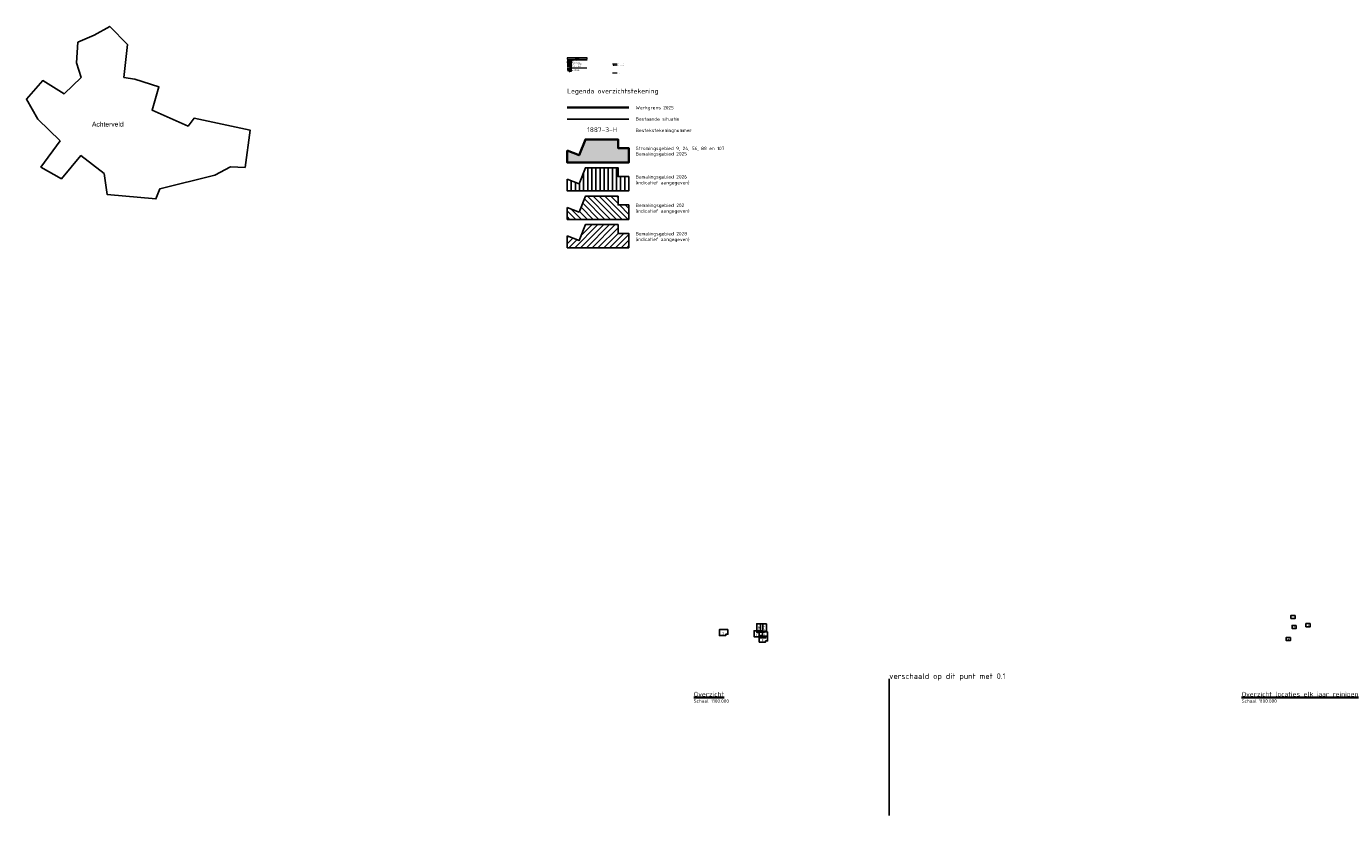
# Model space of a CAD drawing. Header units: metres. Extents: x 153214 to 171403, y 455965 to 463272.
# Tile 75 of 75: x 161772 to 171403, y 455965 to 461729. Entities that reach past the tile are written whole.
import ezdxf
from ezdxf.enums import TextEntityAlignment as Align
from ezdxf.lldxf.tags import DXFTag

# ---------------------------------------------------------------- set-up
doc = ezdxf.new("R2010")
doc.units = ezdxf.units.M
doc.header["$PDMODE"] = 3
doc.header["$PDSIZE"] = 3
for name, pattern in [('DASHED', [7, 5, -2]), ('RI-GWA-SO', [18.45, 6, -1.8, 1.75, -1.8, 1.75, -1.8, 1.75, -1.8]), ('RI-HWA-SO', [7.4, 5, -2.4]), ('RI-ITR_PVC', [12.2, 5, -2.4, 0, -2.4, 0, -2.4])]:
    doc.linetypes.add(name, pattern=pattern)
doc.layers.get('0').update_dxf_attribs({"lineweight": 25})
doc.layers.get('defpoints').update_dxf_attribs({"lineweight": 25})
for name, color, linetype in [('2025 hatch', 41, 'Continuous'), ('2026', 10, 'Continuous'), ('2026 (A92)', 92, 'Continuous'), ('2026 hatch', 10, 'Continuous'), ('2027', 90, 'Continuous'), ('2027 (A12)', 12, 'Continuous'), ('2027 hatch', 90, 'Continuous'), ('2028', 160, 'Continuous'), ('2028 hatch', 160, 'Continuous'), ('ALG1-OVERZICHT', 1, 'Continuous'), ('ALG2', 2, 'Continuous'), ('ALG5', 6, 'Continuous'), ('B-OI-RI-HWA_ITR_TRANSPORTLEIDING_PVC_315-G', 134, 'RI-ITR_PVC'), ('B-OI-RI-ITR_STROOMRICHTING-S', 136, 'Continuous'), ('B-OI-RI-niet inspecteren_reinigen', 42, 'Continuous'), ('b-wb-t15', 6, 'Continuous'), ('OG-BS', 251, 'Continuous')]:
    doc.layers.add(name, color=color, linetype=linetype)
doc.layers.add('ALG4-J', color=4, linetype='DASHED', plot=False)
for name, color, linetype, lineweight in [('B-OI-KW-KUNSTWERK_DUIKER-G', 170, 'Continuous', 18), ('B-OI-RI-DRUK-G', 210, 'RI-PERS-SO', 18), ('B-OI-RI-DWA_PUTNUMMER-G', 38, 'Continuous', 35), ('B-OI-RI-DWA_RIOOLPUT_INSPECTIEPUT-S', 38, 'Continuous', 25), ('B-OI-RI-GWA_STROOMRICHTING-S', 12, 'Continuous', 25), ('B-OI-RI-GWA_TRANSPORTLEIDING-G', 12, 'RI-GWA-SO', 35), ('B-OI-RI-HWA_ITR_STROOMRICHTING-S', 134, 'Continuous', 25), ('B-OI-RI-HWA_STROOMRICHTING-S', 154, 'Continuous', 25), ('B-OI-RI-HWA_TRANSPORTLEIDING-G', 154, 'RI-HWA-SO', 35), ('B-OI-RI-ITR-LEIDING-G', 134, 'Continuous', 18), ('B-OI-RI-VOLSCHUIMEN-G', 130, 'Continuous', 18), ('B-OI-RI-VWA_STROOMRICHTING-S', 38, 'Continuous', 25), ('B-OI-RI-VWA_TRANSPORTLEIDING-G', 38, 'Continuous', 18), ('N-WE-RI-GRENS_WERK-G', 11, 'XX-WERKGRENS 1', 35), ('N-WE-RI-GRENS_WERK_ELK JAAR-G', 161, 'XX-WERKGRENS 1', 35), ('X-XX-AL-LEGENDA-G', 7, 'Continuous', 18), ('X-XX-AL-LEGENDA-T25', 7, 'Continuous', 25), ('X-XX-AL-LEGENDA-T35', 3, 'Continuous', 35), ('X-XX-AL-T25', 7, 'Continuous', 25), ('X-XX-AL-T35', 2, 'Continuous', 35), ('X-XX-AL-TEKENBLAD-KADER-G-ELK JAAR', 1, 'Continuous', 25), ('X-XX-AL-TEKENBLAD-KADER-G-OZ', 2, 'Continuous', 25), ('X-XX-AL-TEKENBLAD-T35', 2, 'Continuous', 35), ('X-XX-AL-TEKENBLAD_KADER-T18', 1, 'Continuous', 18), ('X1-XX-AL-AANKLEDING-V', 253, 'Continuous', 18)]:
    doc.layers.add(name, color=color, linetype=linetype, lineweight=lineweight)
doc.styles.add('ARIAL', font='arial.ttf')
doc.styles.add('ISO', font='iso.shx')
doc.styles.add('NLCS-ISO', font='isocpeur.ttf')
doc.styles.add('NLCS-ISO-M1000-T25', font='NLCS-ISO.ttf', dxfattribs={"height": 2.5})
doc.styles.add('NLCS-ISO-M1000-T35', font='NLCS-ISO.ttf', dxfattribs={"height": 3.5})
doc.styles.add('NLCS-ISO-M10000-T18', font='NLCS-ISO.ttf', dxfattribs={"height": 18})
doc.styles.add('NLCS-ISO-M10000-T25', font='NLCS-ISO.ttf', dxfattribs={"height": 25})
doc.styles.add('NLCS-ISO-M10000-T35', font='NLCS-ISO.ttf', dxfattribs={"height": 35})
doc.styles.add('NLCS-ISO-M750-T25', font='NLCS-ISO.ttf', dxfattribs={"height": 1.875})
doc.styles.get("Standard").update_dxf_attribs({"font": 'txt.shx'})
tags = doc.linetypes.add('RI-PERS-SO', pattern='A,7,-2,["P",Standard,S=1.8,R=0,X=-0.5,Y=-0.9],-2,7,-2,[102,NLCS.SHX,S=1,R=180,X=0,Y=0],-2', length=22).pattern_tags.tags
tags[6] = DXFTag(74, 10)
doc.linetypes.add('WERKGRENS2', pattern='A,0,[155,civilcad.shx,S=0.05,R=0,X=0,Y=0],-2.5', length=2.5)
doc.linetypes.add('XX-WERKGRENS 1', pattern='A,0,[137,NLCS.SHX,S=0.05,R=0,X=-0.55,Y=-0.675],-3', length=3)

# ---------------------------------------------------------------- blocks, each defined once
blk = doc.blocks.new('*U962')
for q in [(6, 8), (8, 6)]:
    blk.add_line((1, 1), q)
blk.add_lwpolyline([(19, 8), (12, 8, 1), (12, 4), (19, 4, 1)], format="xyb", close=True)
at = {"ltscale": 0.1, "style": 'NLCS-ISO'}
blk.add_attdef('PUTHGT', text='', height=1.8, rotation=45, dxfattribs=at).set_placement((5, 5), align=Align.MIDDLE_LEFT)
blk.add_attdef('PUTNR', text='', height=1.8, dxfattribs=at).set_placement((15, 6), align=Align.MIDDLE_CENTER)
blk = doc.blocks.new('*U963')
at = {"ltscale": 0.1}
blk.add_hatch(color=256, dxfattribs=at).paths.add_polyline_path([(-3, 0), (3, -1), (3, 1)])
at = {"ltscale": 0.1, "flags": 128}
blk.add_lwpolyline([(-3, 0), (3, -1), (3, 1)], close=True, dxfattribs=at)
at = {"ltscale": 0.1, "style": 'NLCS-ISO'}
for tag, p in [('BOBL', (-17, 0)), ('MAT', (-1, 1))]:
    blk.add_attdef(tag, text='', height=1.8, dxfattribs=at).set_placement(p, align=Align.BOTTOM_RIGHT)
for tag, p in [('DIA', (1, 1)), ('BOBR', (14, 0))]:
    blk.add_attdef(tag, text='', height=1.8, dxfattribs=at).set_placement(p, align=Align.BOTTOM_LEFT)
at = {"layer": 'defpoints', "ltscale": 0.1, "style": 'NLCS-ISO', "flags": 1}
blk.add_attdef('JVA', text='', height=1.8, dxfattribs=at).set_placement((0, -1), align=Align.TOP_CENTER)
blk = doc.blocks.new('*U958')
at = {"ltscale": 0.1}
blk.add_hatch(color=256, dxfattribs=at).paths.add_polyline_path([(-3, 0), (3, -1), (3, 1)])
at = {"ltscale": 0.1, "flags": 128}
blk.add_lwpolyline([(-3, 0), (3, -1), (3, 1)], close=True, dxfattribs=at)
at = {"ltscale": 0.1, "style": 'NLCS-ISO'}
for tag, p in [('BOBL', (-17, 0)), ('MAT', (-1, 1))]:
    blk.add_attdef(tag, text='', height=1.8, dxfattribs=at).set_placement(p, align=Align.BOTTOM_RIGHT)
for tag, p in [('DIA', (1, 1)), ('BOBR', (14, 0))]:
    blk.add_attdef(tag, text='', height=1.8, dxfattribs=at).set_placement(p, align=Align.BOTTOM_LEFT)
at = {"layer": 'defpoints', "ltscale": 0.1, "style": 'NLCS-ISO', "flags": 1}
blk.add_attdef('JVA', text='', height=1.8, dxfattribs=at).set_placement((0, -1), align=Align.TOP_CENTER)
blk = doc.blocks.new('*U959')
at = {"ltscale": 0.1}
blk.add_hatch(color=256, dxfattribs=at).paths.add_polyline_path([(-3, 0), (3, -1), (3, 1)])
at = {"ltscale": 0.1, "flags": 128}
blk.add_lwpolyline([(-3, 0), (3, -1), (3, 1)], close=True, dxfattribs=at)
at = {"ltscale": 0.1, "style": 'NLCS-ISO'}
for tag, p in [('BOBL', (-17, 0)), ('MAT', (-1, 1))]:
    blk.add_attdef(tag, text='', height=1.8, dxfattribs=at).set_placement(p, align=Align.BOTTOM_RIGHT)
for tag, p in [('DIA', (1, 1)), ('BOBR', (14, 0))]:
    blk.add_attdef(tag, text='', height=1.8, dxfattribs=at).set_placement(p, align=Align.BOTTOM_LEFT)
at = {"layer": 'defpoints', "ltscale": 0.1, "style": 'NLCS-ISO', "flags": 1}
blk.add_attdef('JVA', text='', height=1.8, dxfattribs=at).set_placement((0, -1), align=Align.TOP_CENTER)
blk = doc.blocks.new('*U960')
at = {"ltscale": 0.1}
blk.add_hatch(color=256, dxfattribs=at).paths.add_polyline_path([(-3, 0), (3, -1), (3, 1)])
at = {"ltscale": 0.1, "flags": 128}
blk.add_lwpolyline([(-3, 0), (3, -1), (3, 1)], close=True, dxfattribs=at)
at = {"ltscale": 0.1, "style": 'NLCS-ISO'}
for tag, p in [('BOBL', (-17, 0)), ('MAT', (-1, 1))]:
    blk.add_attdef(tag, text='', height=1.8, dxfattribs=at).set_placement(p, align=Align.BOTTOM_RIGHT)
for tag, p in [('DIA', (1, 1)), ('BOBR', (14, 0))]:
    blk.add_attdef(tag, text='', height=1.8, dxfattribs=at).set_placement(p, align=Align.BOTTOM_LEFT)
at = {"layer": 'defpoints', "ltscale": 0.1, "style": 'NLCS-ISO', "flags": 1}
blk.add_attdef('JVA', text='', height=1.8, dxfattribs=at).set_placement((0, -1), align=Align.TOP_CENTER)
blk = doc.blocks.new('*U961')
at = {"ltscale": 0.1}
blk.add_hatch(color=256, dxfattribs=at).paths.add_polyline_path([(-3, 0), (3, -1), (3, 1)])
at = {"ltscale": 0.1, "flags": 128}
blk.add_lwpolyline([(-3, 0), (3, -1), (3, 1)], close=True, dxfattribs=at)
at = {"ltscale": 0.1, "style": 'NLCS-ISO'}
for tag, p in [('BOBL', (-17, 0)), ('MAT', (-1, 1))]:
    blk.add_attdef(tag, text='', height=1.8, dxfattribs=at).set_placement(p, align=Align.BOTTOM_RIGHT)
for tag, p in [('DIA', (1, 1)), ('BOBR', (14, 0))]:
    blk.add_attdef(tag, text='', height=1.8, dxfattribs=at).set_placement(p, align=Align.BOTTOM_LEFT)
at = {"layer": 'defpoints', "ltscale": 0.1, "style": 'NLCS-ISO', "flags": 1}
blk.add_attdef('JVA', text='', height=1.8, dxfattribs=at).set_placement((0, -1), align=Align.TOP_CENTER)
blk = doc.blocks.new('B-SRI-PUT_DWA-SO')
at = {"flags": 128}
blk.add_lwpolyline([(-2, 2), (2, 2), (2, -2), (-2, -2)], close=True, dxfattribs=at)
at = {"lineweight": -3, "flags": 128}
blk.add_lwpolyline([(2, -2), (2, 2), (-2, 2), (-2, -2)], close=True, dxfattribs=at)
at = {"lineweight": -3}
blk.add_circle((0, 0), 2, dxfattribs=at)

msp = doc.modelspace()

# ---------------------------------------------------------------- hatches: boundary and pattern name
at = {"layer": '2025 hatch', "transparency": 33554559}
h = msp.add_hatch(color=256, dxfattribs=at)
h.dxf.hatch_style = 1
h.paths.add_polyline_path([(166170, 460735.1), (166170, 460840.1), (166091.6, 460840.1), (166091.6, 460904.1), (165853.5, 460904.1), (165807.3, 460788.1), (165720, 460821.7), (165720, 460735.1)])
at = {"layer": '2026 hatch', "transparency": 33554559}
h = msp.add_hatch(dxfattribs=at)
h.set_pattern_fill('ANSI31', color=256, scale=30, angle=225)
h.set_pattern_definition([(270, (0, -26.732), (30, -4e-15), [])])
h.paths.add_polyline_path([(165807.3, 460580.4), (165720, 460614.1), (165720, 460527.5), (166170, 460527.5), (166170, 460632.5), (166091.6, 460632.5), (166091.6, 460696.5), (165853.5, 460696.5)])
at = {"layer": '2027 hatch', "transparency": 33554559}
h = msp.add_hatch(dxfattribs=at)
h.set_pattern_fill('L45', color=256, scale=30, angle=90)
h.set_pattern_definition([(135, (0, -26.732), (-21.2132034, -21.2132034), [])])
h.paths.add_polyline_path([(166170, 460319.9), (166170, 460424.8), (166091.6, 460424.8), (166091.6, 460488.8), (165853.5, 460488.8), (165807.3, 460372.8), (165720, 460406.4), (165720, 460319.9)])
at = {"layer": '2028 hatch', "transparency": 33554559}
h = msp.add_hatch(dxfattribs=at)
h.set_pattern_fill('ANSI31', color=256, scale=29.988, angle=180)
h.set_pattern_definition([(225, (0, -26.732), (21.2047182, -21.2047182), [])])
h.paths.add_polyline_path([(165853.5, 460281.2), (165807.3, 460165.1), (165720, 460198.8), (165720, 460112.2), (166170, 460112.2), (166170, 460217.2), (166091.6, 460217.2), (166091.6, 460281.2)])
at = {"layer": 'X-XX-AL-LEGENDA-T25'}
h = msp.add_hatch(color=256, dxfattribs=at)
h.dxf.hatch_style = 1
h.paths.add_polyline_path([(165785.2, 461493.9), (165785.1, 461494.1), (165783.7, 461494.1), (165783.7, 461497.4), (165783.5, 461497.6), (165783.3, 461497.4), (165783.3, 461493.9), (165783.5, 461493.7), (165785.1, 461493.7)])
h.paths.add_polyline_path([(165788, 461495.5), (165787.9, 461495.8), (165787.7, 461496.2), (165787.4, 461496.4), (165787, 461496.5), (165786.7, 461496.4), (165786.3, 461496.2), (165786.1, 461495.9), (165786, 461495.5), (165786, 461494.5), (165786.1, 461494.3), (165786.3, 461493.9), (165786.4, 461493.8), (165786.8, 461493.7), (165787.8, 461493.7), (165788, 461493.9), (165787.8, 461494.1), (165786.8, 461494.1), (165786.5, 461494.2), (165786.4, 461494.5), (165786.4, 461494.9), (165788, 461494.9)])
h.paths.add_polyline_path([(165786.4, 461495.3), (165786.4, 461495.5), (165786.4, 461495.5), (165786.6, 461495.9), (165786.6, 461495.9), (165787, 461496.1), (165787.1, 461496.1), (165787.4, 461495.9), (165787.5, 461495.9), (165787.6, 461495.5), (165787.6, 461495.3)], flags=16)
h.paths.add_polyline_path([(165790.7, 461496.3), (165790.5, 461496.5), (165789.6, 461496.5), (165789.4, 461496.4), (165789, 461496.2), (165788.9, 461496.1), (165788.8, 461495.7), (165788.8, 461494.5), (165788.9, 461494.1), (165789.2, 461493.8), (165789.6, 461493.7), (165790.4, 461493.7), (165790.4, 461493.3), (165790.2, 461493), (165790, 461492.9), (165789.2, 461492.9), (165789, 461492.7), (165789.2, 461492.5), (165790, 461492.5), (165790.2, 461492.6), (165790.5, 461492.8), (165790.6, 461492.9), (165790.7, 461493.3)])
h.paths.add_polyline_path([(165789.3, 461494.2), (165789.2, 461494.5), (165789.2, 461495.7), (165789.3, 461496), (165789.6, 461496.1), (165790.4, 461496.1), (165790.4, 461494.1), (165789.6, 461494.1)], flags=16)
h.paths.add_polyline_path([(165793.3, 461494.1), (165792.3, 461494.1), (165792, 461494.2), (165791.9, 461494.5), (165791.9, 461494.9), (165793.5, 461494.9), (165793.5, 461495.5), (165793.4, 461495.8), (165793.2, 461496.2), (165792.9, 461496.4), (165792.5, 461496.5), (165792.2, 461496.4), (165791.8, 461496.2), (165791.6, 461495.9), (165791.5, 461495.5), (165791.5, 461494.5), (165791.6, 461494.3), (165791.8, 461493.9), (165791.9, 461493.8), (165792.3, 461493.7), (165793.3, 461493.7), (165793.5, 461493.9)])
h.paths.add_polyline_path([(165791.9, 461495.3), (165791.9, 461495.5), (165791.9, 461495.5), (165792.1, 461495.9), (165792.1, 461495.9), (165792.5, 461496.1), (165792.6, 461496.1), (165792.9, 461495.9), (165793, 461495.9), (165793.1, 461495.5), (165793.1, 461495.3)], flags=16)
h.paths.add_polyline_path([(165794.7, 461496.1), (165795.5, 461496.1), (165795.8, 461496), (165795.9, 461495.7), (165795.9, 461493.9), (165796.1, 461493.7), (165796.3, 461493.9), (165796.3, 461495.7), (165796.2, 461495.9), (165796, 461496.2), (165795.9, 461496.4), (165795.5, 461496.5), (165794.5, 461496.5), (165794.3, 461496.3), (165794.3, 461493.9), (165794.5, 461493.7), (165794.7, 461493.9)])
h.paths.add_polyline_path([(165799, 461497.4), (165798.8, 461497.6), (165798.6, 461497.4), (165798.6, 461496.5), (165797.8, 461496.5), (165797.4, 461496.4), (165797.1, 461496.1), (165797, 461495.7), (165797, 461494.5), (165797.1, 461494.3), (165797.3, 461493.9), (165797.4, 461493.8), (165797.8, 461493.7), (165798.8, 461493.7), (165799, 461493.9)])
h.paths.add_polyline_path([(165798.6, 461496.1), (165798.6, 461494.1), (165797.8, 461494.1), (165797.6, 461494.2), (165797.4, 461494.5), (165797.4, 461495.7), (165797.6, 461496), (165797.8, 461496.1)], flags=16)
h.paths.add_polyline_path([(165801.8, 461495.7), (165801.7, 461495.9), (165801.5, 461496.2), (165801.4, 461496.4), (165801, 461496.5), (165800.2, 461496.5), (165800, 461496.3), (165800.2, 461496.1), (165801, 461496.1), (165801.2, 461496), (165801.4, 461495.7), (165801.4, 461495.3), (165800.6, 461495.3), (165800.2, 461495.2), (165799.9, 461494.9), (165799.8, 461494.5), (165799.8, 461494.3), (165800, 461493.9), (165800.2, 461493.8), (165800.6, 461493.7), (165801.6, 461493.7), (165801.8, 461493.9)])
h.paths.add_polyline_path([(165801.4, 461494.9), (165801.4, 461494.1), (165800.6, 461494.1), (165800.3, 461494.2), (165800.2, 461494.5), (165800.3, 461494.8), (165800.6, 461494.9)], flags=16)
at = {"layer": 'X1-XX-AL-AANKLEDING-V'}
h = msp.add_hatch(color=256, dxfattribs=at)
h.dxf.hatch_style = 1
h.paths.add_polyline_path([(165864.9, 461499.8), (165720.1, 461499.8), (165720.1, 461490.4), (165864.9, 461490.4)])
h.paths.add_polyline_path([(165801.8, 461493.9), (165801.6, 461493.7), (165800.6, 461493.7), (165800.2, 461493.8), (165800, 461493.9), (165799.8, 461494.3), (165799.8, 461494.5), (165799.9, 461494.9), (165800.2, 461495.2), (165800.6, 461495.3), (165801.4, 461495.3), (165801.4, 461495.7), (165801.2, 461496), (165801, 461496.1), (165800.2, 461496.1), (165800, 461496.3), (165800.2, 461496.5), (165801, 461496.5), (165801.4, 461496.4), (165801.5, 461496.2), (165801.7, 461495.9), (165801.8, 461495.7)], flags=16)
h.paths.add_polyline_path([(165801.4, 461494.1), (165800.6, 461494.1), (165800.3, 461494.2), (165800.2, 461494.5), (165800.3, 461494.8), (165800.6, 461494.9), (165801.4, 461494.9)], flags=0)
h.paths.add_polyline_path([(165799, 461493.9), (165798.8, 461493.7), (165797.8, 461493.7), (165797.4, 461493.8), (165797.3, 461493.9), (165797.1, 461494.3), (165797, 461494.5), (165797, 461495.7), (165797.1, 461496.1), (165797.4, 461496.4), (165797.8, 461496.5), (165798.6, 461496.5), (165798.6, 461497.4), (165798.8, 461497.6), (165799, 461497.4)], flags=16)
h.paths.add_polyline_path([(165798.6, 461494.1), (165797.8, 461494.1), (165797.6, 461494.2), (165797.4, 461494.5), (165797.4, 461495.7), (165797.6, 461496), (165797.8, 461496.1), (165798.6, 461496.1)], flags=0)
h.paths.add_polyline_path([(165796.3, 461493.9), (165796.1, 461493.7), (165795.9, 461493.9), (165795.9, 461495.7), (165795.8, 461496), (165795.5, 461496.1), (165794.7, 461496.1), (165794.7, 461493.9), (165794.5, 461493.7), (165794.3, 461493.9), (165794.3, 461496.3), (165794.5, 461496.5), (165795.5, 461496.5), (165795.9, 461496.4), (165796, 461496.2), (165796.2, 461495.9), (165796.3, 461495.7)], flags=16)
h.paths.add_polyline_path([(165793.5, 461493.9), (165793.3, 461493.7), (165792.3, 461493.7), (165791.9, 461493.8), (165791.8, 461493.9), (165791.6, 461494.3), (165791.5, 461494.5), (165791.5, 461495.5), (165791.6, 461495.9), (165791.8, 461496.2), (165792.2, 461496.4), (165792.5, 461496.5), (165792.9, 461496.4), (165793.2, 461496.2), (165793.4, 461495.8), (165793.5, 461495.5), (165793.5, 461494.9), (165791.9, 461494.9), (165791.9, 461494.5), (165792, 461494.2), (165792.3, 461494.1), (165793.3, 461494.1)], flags=16)
h.paths.add_polyline_path([(165793.1, 461495.3), (165791.9, 461495.3), (165791.9, 461495.5), (165791.9, 461495.5), (165792.1, 461495.9), (165792.5, 461496.1), (165793, 461495.9), (165793.1, 461495.5)], flags=0)
h.paths.add_polyline_path([(165790.7, 461493.3), (165790.6, 461492.9), (165790.5, 461492.8), (165790.2, 461492.6), (165790, 461492.5), (165789.2, 461492.5), (165789, 461492.7), (165789.2, 461492.9), (165790, 461492.9), (165790.2, 461493), (165790.4, 461493.3), (165790.4, 461493.7), (165789.6, 461493.7), (165789.2, 461493.8), (165788.9, 461494.1), (165788.8, 461494.5), (165788.8, 461495.7), (165788.9, 461496.1), (165789, 461496.2), (165789.4, 461496.4), (165789.6, 461496.5), (165790.5, 461496.5), (165790.7, 461496.3)], flags=16)
h.paths.add_polyline_path([(165790.4, 461494.1), (165789.6, 461494.1), (165789.3, 461494.2), (165789.2, 461494.5), (165789.2, 461495.7), (165789.3, 461496), (165789.6, 461496.1), (165790.4, 461496.1)], flags=0)
h.paths.add_polyline_path([(165788, 461493.9), (165787.8, 461493.7), (165786.8, 461493.7), (165786.4, 461493.8), (165786.3, 461493.9), (165786.1, 461494.3), (165786, 461494.5), (165786, 461495.5), (165786.1, 461495.9), (165786.3, 461496.2), (165786.7, 461496.4), (165787, 461496.5), (165787.4, 461496.4), (165787.7, 461496.2), (165787.9, 461495.8), (165788, 461495.5), (165788, 461494.9), (165786.4, 461494.9), (165786.4, 461494.5), (165786.5, 461494.2), (165786.8, 461494.1), (165787.8, 461494.1)], flags=16)
h.paths.add_polyline_path([(165787.6, 461495.3), (165786.4, 461495.3), (165786.4, 461495.5), (165786.4, 461495.5), (165786.6, 461495.9), (165787, 461496.1), (165787.5, 461495.9), (165787.6, 461495.5)], flags=0)
h.paths.add_polyline_path([(165785.2, 461493.9), (165785.1, 461493.7), (165783.5, 461493.7), (165783.3, 461493.9), (165783.3, 461497.4), (165783.5, 461497.6), (165783.7, 461497.4), (165783.7, 461494.1), (165785.1, 461494.1)], flags=16)
h = msp.add_hatch(color=256, dxfattribs=at)
h.dxf.hatch_style = 1
h.paths.add_polyline_path([(165787.5, 461495.9), (165787.4, 461495.9), (165787.1, 461496.1), (165787, 461496.1), (165786.6, 461495.9), (165786.6, 461495.9), (165786.4, 461495.5), (165786.4, 461495.5), (165786.4, 461495.3), (165787.6, 461495.3), (165787.6, 461495.5)])
h.paths.add_polyline_path([(165790.4, 461496.1), (165789.6, 461496.1), (165789.3, 461496), (165789.2, 461495.7), (165789.2, 461494.5), (165789.3, 461494.2), (165789.6, 461494.1), (165790.4, 461494.1)])
h.paths.add_polyline_path([(165793, 461495.9), (165792.9, 461495.9), (165792.6, 461496.1), (165792.5, 461496.1), (165792.1, 461495.9), (165792.1, 461495.9), (165791.9, 461495.5), (165791.9, 461495.5), (165791.9, 461495.3), (165793.1, 461495.3), (165793.1, 461495.5)])
h.paths.add_polyline_path([(165798.6, 461496.1), (165797.8, 461496.1), (165797.6, 461496), (165797.4, 461495.7), (165797.4, 461494.5), (165797.6, 461494.2), (165797.8, 461494.1), (165798.6, 461494.1)])
h.paths.add_polyline_path([(165801.4, 461494.9), (165800.6, 461494.9), (165800.3, 461494.8), (165800.2, 461494.5), (165800.3, 461494.2), (165800.6, 461494.1), (165801.4, 461494.1)])

# ---------------------------------------------------------------- linework, layer by layer
at = {"layer": '2026', "flags": 128}
msp.add_lwpolyline([(165720, 460614.1), (165807.3, 460580.4), (165853.5, 460696.5), (166091.6, 460696.5), (166091.6, 460632.5), (166170, 460632.5), (166170, 460527.5), (165720, 460527.5)], close=True, dxfattribs=at)
at = {"layer": '2026 (A92)', "flags": 128}
msp.add_lwpolyline([(165720, 460614.1), (165807.3, 460580.4), (165853.5, 460696.5), (166091.6, 460696.5), (166091.6, 460632.5), (166170, 460632.5), (166170, 460527.5), (165720, 460527.5)], close=True, dxfattribs=at)
at = {"layer": '2027', "ltscale": 0.5, "flags": 128}
msp.add_lwpolyline([(165720, 460406.4), (165807.3, 460372.8), (165853.5, 460488.8), (166091.6, 460488.8), (166091.6, 460424.8), (166170, 460424.8), (166170, 460319.9), (165720, 460319.9)], close=True, dxfattribs=at)
at = {"layer": '2027 (A12)', "flags": 128}
msp.add_lwpolyline([(165720, 460406.4), (165807.3, 460372.8), (165853.5, 460488.8), (166091.6, 460488.8), (166091.6, 460424.8), (166170, 460424.8), (166170, 460319.9), (165720, 460319.9)], close=True, dxfattribs=at)
at = {"layer": '2028', "ltscale": 0.5, "flags": 128}
msp.add_lwpolyline([(165720, 460198.8), (165807.3, 460165.1), (165853.5, 460281.2), (166091.6, 460281.2), (166091.6, 460217.2), (166170, 460217.2), (166170, 460112.2), (165720, 460112.2)], close=True, dxfattribs=at)
at = {"layer": 'ALG1-OVERZICHT', "color": 251}
msp.add_lwpolyline([(165720.1, 461473), (165753.8, 461473)], dxfattribs=at)
at = {"layer": 'ALG1-OVERZICHT', "color": 6}
msp.add_lwpolyline([(165753.8, 461470.3), (165720.1, 461470.3), (165720.1, 461467.3), (165753.8, 461467.3)], close=True, dxfattribs=at)
at = {"layer": 'ALG4-J', "flags": 128}
msp.add_lwpolyline([(168071.4, 455964.9), (168071.4, 456964.9)], dxfattribs=at)
at = {"layer": 'ALG5', "flags": 128}
msp.add_lwpolyline([(165738.7, 461436.9), (165736.4, 461434.7)], dxfattribs=at)
at = {"layer": 'B-OI-KW-KUNSTWERK_DUIKER-G'}
msp.add_lwpolyline([(165737.6, 461435.8), (165720.7, 461435.8)], dxfattribs=at)
at = {"layer": 'B-OI-RI-DRUK-G', "flags": 128}
msp.add_lwpolyline([(165737.6, 461435.8), (165754.4, 461435.8)], dxfattribs=at)
at = {"layer": 'B-OI-RI-GWA_TRANSPORTLEIDING-G'}
msp.add_lwpolyline([(165753.5, 461410.1), (165719.8, 461410.1)], dxfattribs=at)
at = {"layer": 'B-OI-RI-HWA_ITR_TRANSPORTLEIDING_PVC_315-G'}
msp.add_lwpolyline([(166084.9, 461446.3), (166051.1, 461446.3)], dxfattribs=at)
at = {"layer": 'B-OI-RI-HWA_TRANSPORTLEIDING-G'}
msp.add_lwpolyline([(165753.5, 461418), (165719.8, 461418)], dxfattribs=at)
at = {"layer": 'B-OI-RI-ITR-LEIDING-G'}
msp.add_lwpolyline([(166085.2, 461453), (166051.5, 461453)], dxfattribs=at)
at = {"layer": 'B-OI-RI-niet inspecteren_reinigen', "transparency": 33554610}
msp.add_lwpolyline([(165753.8, 461462.8), (165720.1, 461462.8)], dxfattribs=at)
at = {"layer": 'B-OI-RI-niet inspecteren_reinigen', "color": 151, "transparency": 33554610}
msp.add_lwpolyline([(165753.8, 461454.1), (165720.1, 461454.1)], dxfattribs=at)
at = {"layer": 'B-OI-RI-niet inspecteren_reinigen', "color": 11, "transparency": 33554610}
msp.add_lwpolyline([(165753.8, 461445.4), (165720.1, 461445.4)], dxfattribs=at)
at = {"layer": 'B-OI-RI-VOLSCHUIMEN-G', "transparency": 33554610}
msp.add_lwpolyline([(166084.9, 461388.3), (166051.1, 461388.3)], dxfattribs=at)
at = {"layer": 'B-OI-RI-VWA_TRANSPORTLEIDING-G'}
msp.add_lwpolyline([(165753.5, 461422.7), (165719.8, 461422.7)], dxfattribs=at)
at = {"layer": 'defpoints', "color": 6, "flags": 128}
msp.add_lwpolyline([(162017.4, 460893.2), (161877.8, 460701.2), (162027.9, 460617), (162170.1, 460785.4), (162338.6, 460653.8), (162362.3, 460501.2), (162717.7, 460469.6), (162746, 460543), (163148.4, 460642.7), (163261.5, 460702.6), (163367.9, 460699.2), (163404.5, 460971.7), (162995.5, 461058.1), (162952.2, 461001.6), (162689.5, 461117.9), (162739.4, 461287.4), (162563.1, 461343.9), (162483.3, 461357.2), (162509.9, 461596.5), (162380.2, 461729.4), (162267.2, 461666.3), (162147.5, 461613.1), (162137.5, 461463.6), (162170.7, 461357.2), (162047.7, 461237.6), (161891.4, 461334), (161771.7, 461197.7), (161854.8, 461051.5)], close=True, dxfattribs=at)
at = {"layer": 'defpoints'}
msp.add_point((166643.9, 456834.3), dxfattribs=at)
at = {"layer": 'N-WE-RI-GRENS_WERK-G', "linetype": 'WERKGRENS2'}
msp.add_lwpolyline([(165720.1, 461482.5), (165753.8, 461482.5)], dxfattribs=at)
at = {"layer": 'N-WE-RI-GRENS_WERK-G'}
msp.add_lwpolyline([(165720, 461135.9), (166170, 461135.9)], dxfattribs=at)
at = {"layer": 'N-WE-RI-GRENS_WERK-G', "ltscale": 0.5, "flags": 128}
msp.add_lwpolyline([(165720, 460821.7), (165807.3, 460788.1), (165853.5, 460904.1), (166091.6, 460904.1), (166091.6, 460840.1), (166170, 460840.1), (166170, 460735.1), (165720, 460735.1)], close=True, dxfattribs=at)
at = {"layer": 'N-WE-RI-GRENS_WERK_ELK JAAR-G', "linetype": 'WERKGRENS2'}
msp.add_lwpolyline([(165720.1, 461477.8), (165753.8, 461477.8)], dxfattribs=at)
at = {"layer": 'OG-BS', "color": 252}
msp.add_lwpolyline([(165720, 461052.6), (166170, 461052.6)], dxfattribs=at)
at = {"layer": 'X-XX-AL-LEGENDA-G'}
for p, q in [((165720.1, 461490.4), (165864.9, 461490.4)), ((165720.1, 461485.6), (165864.9, 461485.6)), ((165719.8, 461426.7), (165864.6, 461426.7))]:
    msp.add_line(p, q, dxfattribs=at)
msp.add_lwpolyline([(165864.9, 461500.6), (165865.7, 461500.6), (165865.7, 461499.8)], dxfattribs=at)
at = {"layer": 'X-XX-AL-LEGENDA-T25'}
for points in [[(165783.5, 461497.6), (165783.3, 461497.4), (165783.3, 461493.9), (165783.5, 461493.7), (165785.1, 461493.7), (165785.2, 461493.9), (165785.1, 461494.1), (165783.7, 461494.1), (165783.7, 461497.4)], [(165788, 461494.9), (165788, 461495.5), (165787.9, 461495.8), (165787.7, 461496.2), (165787.4, 461496.4), (165787, 461496.5), (165786.7, 461496.4), (165786.3, 461496.2), (165786.1, 461495.9), (165786, 461495.5), (165786, 461494.5), (165786.1, 461494.3), (165786.3, 461493.9), (165786.4, 461493.8), (165786.8, 461493.7), (165787.8, 461493.7), (165788, 461493.9), (165787.8, 461494.1), (165786.8, 461494.1), (165786.5, 461494.2), (165786.4, 461494.5), (165786.4, 461494.9)], [(165787, 461496.1), (165787.1, 461496.1), (165787.4, 461495.9), (165787.5, 461495.9), (165787.6, 461495.5), (165787.6, 461495.3), (165786.4, 461495.3), (165786.4, 461495.5), (165786.4, 461495.5), (165786.6, 461495.9), (165786.6, 461495.9)], [(165788.9, 461496.1), (165788.8, 461495.7), (165788.8, 461494.5), (165788.9, 461494.1), (165789.2, 461493.8), (165789.6, 461493.7), (165790.4, 461493.7), (165790.4, 461493.3), (165790.2, 461493), (165790, 461492.9), (165789.2, 461492.9), (165789, 461492.7), (165789.2, 461492.5), (165790, 461492.5), (165790.2, 461492.6), (165790.5, 461492.8), (165790.6, 461492.9), (165790.7, 461493.3), (165790.7, 461496.3), (165790.5, 461496.5), (165789.6, 461496.5), (165789.4, 461496.4), (165789, 461496.2)], [(165790.4, 461496.1), (165790.4, 461494.1), (165789.6, 461494.1), (165789.3, 461494.2), (165789.2, 461494.5), (165789.2, 461495.7), (165789.3, 461496), (165789.6, 461496.1)], [(165793.5, 461494.9), (165793.5, 461495.5), (165793.4, 461495.8), (165793.2, 461496.2), (165792.9, 461496.4), (165792.5, 461496.5), (165792.2, 461496.4), (165791.8, 461496.2), (165791.6, 461495.9), (165791.5, 461495.5), (165791.5, 461494.5), (165791.6, 461494.3), (165791.8, 461493.9), (165791.9, 461493.8), (165792.3, 461493.7), (165793.3, 461493.7), (165793.5, 461493.9), (165793.3, 461494.1), (165792.3, 461494.1), (165792, 461494.2), (165791.9, 461494.5), (165791.9, 461494.9)], [(165792.5, 461496.1), (165792.6, 461496.1), (165792.9, 461495.9), (165793, 461495.9), (165793.1, 461495.5), (165793.1, 461495.3), (165791.9, 461495.3), (165791.9, 461495.5), (165791.9, 461495.5), (165792.1, 461495.9), (165792.1, 461495.9)], [(165796, 461496.2), (165795.9, 461496.4), (165795.5, 461496.5), (165794.5, 461496.5), (165794.3, 461496.3), (165794.3, 461493.9), (165794.5, 461493.7), (165794.7, 461493.9), (165794.7, 461496.1), (165795.5, 461496.1), (165795.8, 461496), (165795.9, 461495.7), (165795.9, 461493.9), (165796.1, 461493.7), (165796.3, 461493.9), (165796.3, 461495.7), (165796.2, 461495.9)], [(165797.1, 461496.1), (165797, 461495.7), (165797, 461494.5), (165797.1, 461494.3), (165797.3, 461493.9), (165797.4, 461493.8), (165797.8, 461493.7), (165798.8, 461493.7), (165799, 461493.9), (165799, 461497.4), (165798.8, 461497.6), (165798.6, 461497.4), (165798.6, 461496.5), (165797.8, 461496.5), (165797.4, 461496.4)], [(165798.6, 461496.1), (165798.6, 461494.1), (165797.8, 461494.1), (165797.6, 461494.2), (165797.4, 461494.5), (165797.4, 461495.7), (165797.6, 461496), (165797.8, 461496.1)], [(165800, 461493.9), (165800.2, 461493.8), (165800.6, 461493.7), (165801.6, 461493.7), (165801.8, 461493.9), (165801.8, 461495.7), (165801.7, 461495.9), (165801.5, 461496.2), (165801.4, 461496.4), (165801, 461496.5), (165800.2, 461496.5), (165800, 461496.3), (165800.2, 461496.1), (165801, 461496.1), (165801.2, 461496), (165801.4, 461495.7), (165801.4, 461495.3), (165800.6, 461495.3), (165800.2, 461495.2), (165799.9, 461494.9), (165799.8, 461494.5), (165799.8, 461494.3)], [(165800.6, 461494.9), (165801.4, 461494.9), (165801.4, 461494.1), (165800.6, 461494.1), (165800.3, 461494.2), (165800.2, 461494.5), (165800.3, 461494.8), (165800.6, 461494.9), (165800.6, 461494.9)]]:
    msp.add_lwpolyline(points, close=True, dxfattribs=at)
at = {"layer": 'X-XX-AL-TEKENBLAD-KADER-G-ELK JAAR', "color": 6, "elevation": 0, "flags": 128}
for points in [[(171034.9, 457427.8), (171004, 457427.8), (171004, 457404.8), (171034.9, 457404.8)], [(171043.3, 457354.7), (171012.3, 457354.7), (171012.3, 457331.8), (171043.3, 457331.8)], [(171144.5, 457367.5), (171113.5, 457367.5), (171113.5, 457344.5), (171144.5, 457344.5)], [(171000.7, 457266.7), (170969.8, 457266.7), (170969.8, 457243.7), (171000.7, 457243.7)]]:
    msp.add_lwpolyline(points, close=True, dxfattribs=at)
at = {"layer": 'X-XX-AL-TEKENBLAD-KADER-G-OZ', "flags": 128}
msp.add_lwpolyline([(166892.9, 457323.6), (166862.1, 457323.6), (166846.4, 457323.6), (166831.4, 457323.6), (166831.4, 457302.1), (166831.4, 457280.5), (166877.9, 457280.5), (166877.9, 457289.4), (166892.9, 457289.4), (166892.9, 457311.4), (166892.9, 457311.4)], close=True, dxfattribs=at)
at = {"layer": 'X-XX-AL-TEKENBLAD-KADER-G-OZ', "elevation": 0, "flags": 128}
for points in [[(167145.7, 457314.8), (167114.9, 457314.8), (167099.2, 457314.8), (167084.2, 457314.8), (167084.2, 457293.2), (167084.2, 457271.7), (167130.7, 457271.7), (167130.7, 457280.5), (167145.7, 457280.5), (167145.7, 457302.6), (167145.7, 457302.6)], [(167147.3, 457366.2), (167104.3, 457366.2), (167104.3, 457304.6), (167132.3, 457304.6), (167132.3, 457313), (167147.3, 457313)], [(167183.3, 457306.3), (167152.6, 457306.3), (167136.8, 457306.3), (167121.8, 457306.3), (167121.8, 457284.8), (167121.8, 457263.3), (167168.3, 457263.3), (167168.3, 457272.1), (167183.3, 457272.1), (167183.3, 457294.1), (167183.3, 457294.1)], [(167174.4, 457366.2), (167131.3, 457366.2), (167131.3, 457304.6), (167159.4, 457304.6), (167159.4, 457313), (167174.4, 457313)], [(167183.3, 457275.2), (167152.6, 457275.2), (167136.8, 457275.2), (167121.8, 457275.2), (167121.8, 457253.7), (167121.8, 457232.2), (167168.3, 457232.2), (167168.3, 457241), (167183.3, 457241), (167183.3, 457263), (167183.3, 457263)]]:
    msp.add_lwpolyline(points, close=True, dxfattribs=at)
at = {"layer": 'X1-XX-AL-AANKLEDING-V'}
for points in [[(165720.1, 461499.8), (165720.1, 461490.4)], [(165864.9, 461490.4), (165864.9, 461499.8), (165720.1, 461499.8)]]:
    msp.add_lwpolyline(points, dxfattribs=at)

# ---------------------------------------------------------------- block references
at = {"layer": 'B-OI-RI-DWA_PUTNUMMER-G', "xscale": 0.75, "yscale": 0.75, "zscale": 0.75}
msp.add_blockref('*U962', (165736, 461401.3), dxfattribs=at).add_auto_attribs({'PUTNR': '0003V173', 'PUTHGT': '0.00'})
at = {"layer": 'B-OI-RI-DWA_RIOOLPUT_INSPECTIEPUT-S', "xscale": 0.7499999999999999, "yscale": 0.7499999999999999, "zscale": 0.7499999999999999}
msp.add_blockref('B-SRI-PUT_DWA-SO', (165737, 461402.4), dxfattribs=at)
at = {"layer": 'B-OI-RI-GWA_STROOMRICHTING-S', "xscale": 0.7500000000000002, "yscale": 0.7500000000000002, "zscale": 0.7500000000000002}
msp.add_blockref('*U960', (165736.7, 461410.1), dxfattribs=at).add_auto_attribs({'MAT': 'PVC', 'DIA': '%%c250', 'BOBL': '5.99', 'BOBR': '6.21'})
at = {"layer": 'B-OI-RI-HWA_ITR_STROOMRICHTING-S', "xscale": 0.7500000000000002, "yscale": 0.7500000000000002, "zscale": 0.7500000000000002}
msp.add_blockref('*U961', (166068, 461446.3), dxfattribs=at).add_auto_attribs({'MAT': 'PVC', 'DIA': '%%c315', 'BOBL': '5.99', 'BOBR': '6.21'})
at = {"layer": 'B-OI-RI-HWA_STROOMRICHTING-S', "xscale": 0.7500000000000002, "yscale": 0.7500000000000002, "zscale": 0.7500000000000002}
msp.add_blockref('*U959', (165736.7, 461418), dxfattribs=at).add_auto_attribs({'MAT': 'PVC', 'DIA': '%%c250', 'BOBL': '5.99', 'BOBR': '6.21'})
at = {"layer": 'B-OI-RI-ITR_STROOMRICHTING-S', "xscale": 0.7500000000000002, "yscale": 0.7500000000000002, "zscale": 0.7500000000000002}
msp.add_blockref('*U958', (166068.4, 461453), dxfattribs=at).add_auto_attribs({'MAT': 'PVC', 'DIA': '%%c250', 'BOBL': '5.99', 'BOBR': '6.21'})
at = {"layer": 'B-OI-RI-VWA_STROOMRICHTING-S', "xscale": 0.7500000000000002, "yscale": 0.7500000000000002, "zscale": 0.7500000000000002}
msp.add_blockref('*U963', (165736.7, 461422.7), dxfattribs=at).add_auto_attribs({'MAT': 'PVC', 'DIA': '%%c250', 'BOBL': '5.99', 'BOBR': '6.21'})

# ---------------------------------------------------------------- texts
at = {"layer": 'ALG2', "style": 'NLCS-ISO-M1000-T25'}
for s, p in [('Werkgrens 2025', (166220, 461123.7)), ('Bestaande situatie', (166220, 461040.4)), ('Bestekstekeningnummer', (166220, 460957.1)), ('Stromingsgebied 9, 24, 56, 88 en 107', (166220, 460825.5)), ('Bemalingsgebied 2025', (166220, 460785.7)), ('(indicatief aangegeven)', (166220, 460576.2)), ('Bemalingsgebied 2026', (166220, 460617.8)), ('(indicatief aangegeven)', (166220, 460368.5)), ('Bemalingsgebied 202', (166220, 460410.2)), ('Bemalingsgebied 2028', (166220, 460202.6)), ('(indicatief aangegeven)', (166220, 460160.9))]:
    msp.add_text(s, height=24.99, dxfattribs=at).set_placement(p)
at = {"layer": 'ALG4-J', "style": 'ISO'}
msp.add_text('verschaald op dit punt met 0.1', height=40, dxfattribs=at).set_placement((168071.4, 456951.6), align=Align.BOTTOM_LEFT)
at = {"layer": 'b-wb-t15', "style": 'ARIAL'}
msp.add_text('15', height=1.5, dxfattribs=at).set_placement((165721.5, 461468.1))
at = {"layer": 'defpoints', "color": 5, "style": 'ARIAL'}
msp.add_text('Achterveld', height=35, dxfattribs=at).set_placement((162250.6, 460997.6))
at = {"layer": 'X-XX-AL-LEGENDA-T25', "style": 'NLCS-ISO-M750-T25'}
for s, height, p in [('Werkgrens', 1.88, (165757.6, 461481.6)), ('Werkgrens (elk jaar reinigen)', 1.875, (165757.6, 461476.8)), ('(buiten de werkgrens en/of ander bemalingsgebied)', 1.875, (165757.6, 461459.5)), ('(buiten de werkgrens en/of ander bemalingsgebied)', 1.875, (165757.6, 461450.8)), ('Bestaande situatie', 1.875, (165757.6, 461472.1)), ('Bebouwing met aangegeven huisnummer', 1.875, (165757.6, 461467.3)), ('Niet te reinigen/inspecteren dwa-rioolleiding', 1.875, (165757.6, 461462.6)), ('Niet te reinigen/inspecteren hwa-rioolleiding', 1.875, (165757.6, 461453.9)), ('IT-rioolvoorziening met aangegeven soort', 1.875, (166088.6, 461445.3)), ('en diameter buis en stroomrichting', 1.875, (166089, 461456.8)), ('soort en diameter buis', 1.875, (166089, 461448.9)), ('Hwa-rioolleiding/-voorziening met aangegeven', 1.875, (166089, 461452)), ('en diameter buis en stroomrichting', 1.875, (165757.3, 461413.9)), ('Gemengd-rioolleiding met aangegeven soort', 1.875, (165757.3, 461409.2)), ('en diameter buis en stroomrichting', 1.875, (165757.3, 461406.1)), ('DWA-rioolleiding met aangegeven soort', 1.875, (165757.3, 461421.8)), ('HWA-rioolleiding met aangegeven soort', 1.875, (165757.3, 461417.1)), ('Inspectieput met aangegeven nummer', 1.875, (165757.3, 461400.6)), ('en persrioolleiding (binnen de werkgrens)', 1.875, (165757.6, 461432.5)), ('(buiten de werkgrens en/of ander bemalingsgebied)', 1.875, (165757.6, 461442)), ('Niet te reinigen/inspecteren gemengd-rioolleiding', 1.875, (165757.6, 461445.2)), ('Niet te reinigen/inspecteren duikerleiding/druk-', 1.875, (165757.6, 461435.6)), ('Volgeschuimd riool', 1.875, (166088.6, 461387.6)), ('en diameter buis en stroomrichting', 1.875, (166088.6, 461442.2))]:
    msp.add_text(s, height=height, dxfattribs=at).set_placement(p)
at = {"layer": 'X-XX-AL-LEGENDA-T35', "style": 'NLCS-ISO-M1000-T35'}
for s, p in [('Bestaand', (165720.1, 461488)), ('Nieuw', (165719.8, 461429.1))]:
    msp.add_text(s, height=2.75, dxfattribs=at).set_placement(p, align=Align.MIDDLE_LEFT)
msp.add_text('Legenda overzichtstekening', height=34.986, dxfattribs=at).set_placement((165720.1, 461239.6))
at = {"layer": 'X-XX-AL-T25', "linetype": 'Continuous', "style": 'NLCS-ISO-M10000-T25'}
for s, p in [('Schaal 1:', (166643.9, 456789.3)), ('100.000', (166783.7, 456789.4)), ('Schaal 1:', (170643.7, 456789.2)), ('100.000', (170783.5, 456789.2))]:
    msp.add_text(s, height=25, rotation=0.00922, dxfattribs=at).set_placement(p)
at = {"layer": 'X-XX-AL-T35', "linetype": 'Continuous', "style": 'NLCS-ISO-M10000-T35'}
for s, p in [('%%UOverzicht', (166643.9, 456834.3)), ('%%UOverzicht locaties elk jaar reinigen', (170643.7, 456834.2))]:
    msp.add_text(s, height=35, rotation=0.00922, dxfattribs=at).set_placement(p)
at = {"layer": 'X-XX-AL-TEKENBLAD-T35', "style": 'NLCS-ISO-M10000-T35'}
msp.add_text('1887-3-H', height=35, dxfattribs=at).set_placement((165866.4, 460957.1))
at = {"layer": 'X-XX-AL-TEKENBLAD_KADER-T18', "style": 'NLCS-ISO-M10000-T18'}
for s, p in [('1', (171013, 457407)), ('2', (171022, 457333.9)), ('3', (171123.2, 457346.7)), ('4', (170979.5, 457245.9))]:
    msp.add_text(s, height=18, dxfattribs=at).set_placement(p)
for s, p in [('B', (167111.8, 457320.9, 0)), ('C', (167150.6, 457321.2, 0)), ('G', (166849.4, 457279.7)), ('D', (167102.2, 457270.9, 0)), ('F', (167139.8, 457231.3, 0)), ('E', (167154.1, 457271.3, 0))]:
    msp.add_text(s, height=18, dxfattribs=at).set_placement(p, align=Align.BOTTOM_LEFT)

doc.saveas('drawing.dxf')
